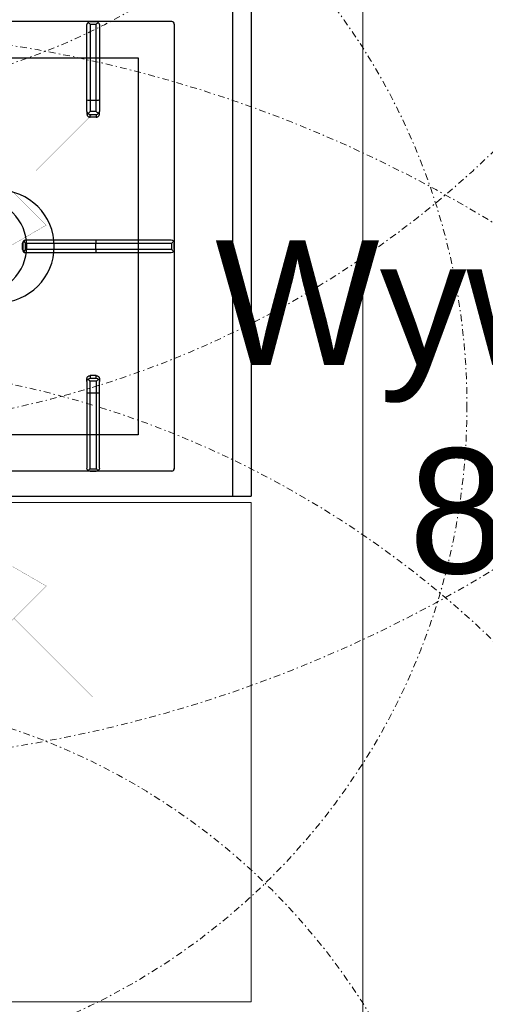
# Model space of a CAD drawing. Header units: millimetres. Extents: x -740 to 33545, y 5178 to 22494.
# Tile 125 of 256: x 9243 to 9280, y 10495 to 10574. Entities that reach past the tile are written whole.
import ezdxf

# ---------------------------------------------------------------- set-up
doc = ezdxf.new("R2010")
doc.units = ezdxf.units.MM
doc.header["$MEASUREMENT"] = 0
for name, pattern in [('CENTERX2', [101.6, 63.5, -12.7, 12.7, -12.7]), ('DASHDOT', [1, 0.5, -0.25, 0, -0.25]), ('DASHED', [19.05, 12.7, -6.35]), ('DIVIDE2', [0.625, 0.25, -0.125, 0, -0.125, 0, -0.125])]:
    doc.linetypes.add(name, pattern=pattern)
for name, color, linetype, lineweight in [('## went', 20, 'DIVIDE2', 15), ('_IS_Wywiew', 1, 'Continuous', 20), ('A_wyposażenie', 252, 'Continuous', 9), ('mebelki', 252, 'Continuous', 9)]:
    doc.layers.add(name, color=color, linetype=linetype, lineweight=lineweight)
doc.layers.add('## went NIEWID', color=51, linetype='DASHDOT', lineweight=15, plot=False)
for name, color, linetype in [('_IS_EKO_Opis_Wentylacja', 7, 'CENTERX2'), ('NAWIEW', 5, 'Continuous'), ('PQ_200_2D', 252, 'Continuous'), ('PQ_204_2D', 252, 'Continuous'), ('WYWIEW', 252, 'Continuous')]:
    doc.layers.add(name, color=color, linetype=linetype)
doc.styles.add('Arial', font='arial.ttf')

# ---------------------------------------------------------------- blocks, each defined once
blk = doc.blocks.new('dfghbnj')
at = {"layer": 'PQ_200_2D', "color": 8}
for p, q in [((5968.38, -17005.72), (5968.38, -17660.72)), ((5968.38, -17660.72), (5968.38, -17720.72)), ((5168.38, -17720.72), (5968.38, -17720.72))]:
    blk.add_line(p, q, dxfattribs=at)
at = {"layer": 'PQ_204_2D', "color": 8}
for p, q in [((5588.38, -17657.22), (5588.38, -17091.22)), ((5948.38, -17657.22), (5948.38, -17091.22)), ((5763.38, -17540.57), (5763.38, -17540.15)), ((5763.38, -17596.46), (5763.38, -17540.57)), ((5765.88, -17537.65), (5765.88, -17538.1)), ((5770.88, -17537.65), (5765.88, -17537.65)), ((5770.88, -17538.1), (5765.88, -17538.1)), ((5765.88, -17540.01), (5765.88, -17596.4)), ((5770.88, -17540.01), (5765.88, -17540.01)), ((5770.88, -17538.1), (5770.88, -17537.65)), ((5770.88, -17596.4), (5770.88, -17540.01)), ((5773.38, -17540.15), (5773.38, -17540.57)), ((5773.38, -17540.57), (5773.38, -17596.46)), ((5651.14, -17589.22), (5590.85, -17589.22)), ((5660.28, -17589.22), (5651.14, -17589.22)), ((5660.28, -17589.22), (5662.42, -17589.22)), ((5876.47, -17589.22), (5874.34, -17589.22)), ((5876.47, -17589.22), (5885.62, -17589.22)), ((5885.62, -17589.22), (5945.9, -17589.22)), ((5588.38, -17591.72), (5588.38, -17596.72)), ((5588.38, -17591.72), (5588.38, -17596.72)), ((5590.37, -17591.72), (5590.37, -17596.72)), ((5590.37, -17591.72), (5651.19, -17591.72)), ((5651.19, -17596.72), (5590.37, -17596.72)), ((5651.19, -17591.72), (5651.19, -17596.72)), ((5651.19, -17591.72), (5660.39, -17591.72)), ((5660.39, -17596.72), (5651.19, -17596.72)), ((5660.39, -17596.72), (5660.39, -17591.72)), ((5664.85, -17591.72), (5662.75, -17591.72)), ((5662.75, -17591.72), (5662.75, -17596.72)), ((5662.75, -17596.72), (5664.85, -17596.72)), ((5664.85, -17596.72), (5664.85, -17591.72)), ((5763.38, -17656.74), (5763.38, -17596.46)), ((5765.88, -17596.4), (5765.88, -17657.22)), ((5770.88, -17596.4), (5765.88, -17596.4)), ((5770.88, -17657.22), (5770.88, -17596.4)), ((5773.38, -17596.46), (5773.38, -17656.74)), ((5871.9, -17596.72), (5871.9, -17591.72)), ((5871.9, -17591.72), (5874.01, -17591.72)), ((5874.01, -17596.72), (5871.9, -17596.72)), ((5874.01, -17591.72), (5874.01, -17596.72)), ((5885.56, -17591.72), (5876.36, -17591.72)), ((5876.36, -17596.72), (5876.36, -17591.72)), ((5876.36, -17596.72), (5885.56, -17596.72)), ((5885.56, -17591.72), (5885.56, -17596.72)), ((5946.38, -17591.72), (5885.56, -17591.72)), ((5885.56, -17596.72), (5946.38, -17596.72)), ((5946.38, -17591.72), (5946.38, -17596.72)), ((5948.38, -17591.72), (5948.38, -17596.72)), ((5948.38, -17591.72), (5948.38, -17596.72)), ((5590.85, -17599.22), (5651.14, -17599.22)), ((5651.14, -17599.22), (5660.28, -17599.22)), ((5662.42, -17599.22), (5660.28, -17599.22)), ((5874.34, -17599.22), (5876.47, -17599.22)), ((5885.62, -17599.22), (5876.47, -17599.22)), ((5945.9, -17599.22), (5885.62, -17599.22)), ((5590.37, -17659.22), (5946.38, -17659.22)), ((5770.88, -17657.22), (5765.88, -17657.22)), ((5770.88, -17659.22), (5765.88, -17659.22)), ((5770.88, -17659.22), (5765.88, -17659.22)), ((5168.38, -17705.72), (5968.38, -17705.72))]:
    blk.add_line(p, q, dxfattribs=at)
blk.add_lwpolyline([(5919.4, -17118.2), (5617.36, -17118.2), (5617.36, -17630.24), (5919.4, -17630.24)], close=True, dxfattribs=at)
blk.add_lwpolyline([(5813.38, -17389.22), (5813.38, -17517.97, -1), (5723.38, -17517.97), (5723.38, -17389.22)], format="xyb", dxfattribs=at)
blk.add_circle((5768.38, -17502.97), 38, dxfattribs=at)
at = {"layer": 'PQ_204_2D', "color": 8, "extrusion": (0, 0, -1)}
for centre, major_axis, ratio, start_param, end_param in [((5765.88, -17540.15), (0, 2.5), 0.99863, -1.570796, 0), ((5765.88, -17540.57), (2.5, 0), 0.951091, 3.141593, 4.055957), ((5770.88, -17540.15), (0, 2.5), 0.99863, 0, 1.570796), ((5770.88, -17540.57), (2.5, 0), 0.951091, -0.914364, 0), ((5590.85, -17591.72), (0, 2.5), 0.948965, -0.895145, 0), ((5651.14, -17591.72), (0, 2.5), 0.02182, 0, 1.570796), ((5660.28, -17591.72), (0, 2.5), 0.84544, 0, 0.894481), ((5651.14, -17596.72), (0, 2.5), 0.02182, 1.570796, 3.141593), ((5660.28, -17591.72), (2.5, 2.5), 0.02182, 0.872665, 1.54898), ((5660.28, -17596.72), (-2.5, 2.5), 0.02182, 1.592613, 2.268928), ((5660.28, -17591.72), (-1.92, 1.92), 0.8391, 1.592613, 2.268928), ((5660.28, -17596.72), (1.92, 1.92), 0.8391, 0.872665, 1.54898), ((5765.88, -17596.46), (-2.5, 0), 0.02182, 0, 1.570796), ((5770.88, -17596.46), (-2.5, 0), 0.02182, 1.570796, 3.141593), ((5590.85, -17596.72), (0, 2.5), 0.948965, 3.141593, 4.036737), ((5660.28, -17596.72), (0, 2.5), 0.84544, 2.247111, 3.141593), ((5590.38, -17657.21), (1.42, 1.42), 0.997265, 2.357564, 3.925621), ((5765.88, -17656.74), (-2.5, 0), 0.948965, -0.895145, 0), ((5770.88, -17656.74), (-2.5, 0), 0.948965, 3.141593, 4.036737), ((5946.37, -17657.21), (-1.42, 1.42), 0.997265, 2.357564, 3.925621)]:
    blk.add_ellipse(centre, major_axis=major_axis, ratio=ratio, start_param=start_param, end_param=end_param, dxfattribs=at)
at = {"layer": 'PQ_204_2D', "color": 8}
for centre, major_axis, ratio, start_param, end_param in [((5876.47, -17591.72), (0, 2.5), 0.84544, 0, 0.894481), ((5885.62, -17591.72), (0, 2.5), 0.02182, 0, 1.570796), ((5945.9, -17591.72), (0, 2.5), 0.948965, -0.895145, 0), ((5876.47, -17591.72), (1.92, 1.92), 0.8391, 1.592613, 2.268928), ((5876.47, -17596.72), (-1.92, 1.92), 0.8391, 0.872665, 1.54898), ((5876.47, -17591.72), (-2.5, 2.5), 0.02182, 0.872665, 1.54898), ((5876.47, -17596.72), (2.5, 2.5), 0.02182, 1.592613, 2.268928), ((5885.62, -17596.72), (0, 2.5), 0.02182, 1.570796, 3.141593), ((5876.47, -17596.72), (0, 2.5), 0.84544, 2.247111, 3.141593), ((5945.9, -17596.72), (0, 2.5), 0.948965, 3.141593, 4.036737)]:
    blk.add_ellipse(centre, major_axis=major_axis, ratio=ratio, start_param=start_param, end_param=end_param, dxfattribs=at)
for points, knots in [([(5765.88, -17538.1), (5765.73, -17538.11), (5765.58, -17538.13), (5765.28, -17538.2), (5765.13, -17538.24), (5764.76, -17538.4), (5764.54, -17538.53), (5764.35, -17538.69)], [0, 0, 0, 0, 0.576945, 0.576945, 1.153889, 1.153889, 2.012527, 2.012527, 2.012527, 2.012527]), ([(5764.35, -17538.69), (5764.46, -17538.78), (5764.57, -17538.87), (5764.78, -17539.05), (5764.89, -17539.15), (5765.11, -17539.34), (5765.22, -17539.43), (5765.43, -17539.62), (5765.54, -17539.71), (5765.68, -17539.83), (5765.72, -17539.87), (5765.78, -17539.93), (5765.8, -17539.95), (5765.83, -17539.97), (5765.84, -17539.98), (5765.85, -17539.99), (5765.86, -17539.99), (5765.86, -17540), (5765.87, -17540), (5765.87, -17540), (5765.87, -17540.01), (5765.87, -17540.01), (5765.87, -17540.01), (5765.87, -17540.01), (5765.87, -17540.01), (5765.87, -17540.01), (5765.88, -17540.01), (5765.88, -17540.01)], [5.917739, 5.917739, 5.917739, 5.917739, 6.381174, 6.381174, 6.832619, 6.832619, 7.284064, 7.284064, 7.735508, 7.735508, 7.961231, 7.961231, 8.074092, 8.074092, 8.130523, 8.130523, 8.158738, 8.158738, 8.172846, 8.172846, 8.179899, 8.179899, 8.183426, 8.183426, 8.18519, 8.18519, 8.186953, 8.186953, 8.186953, 8.186953]), ([(5772.4, -17538.69), (5772.21, -17538.53), (5771.99, -17538.4), (5771.62, -17538.24), (5771.47, -17538.2), (5771.17, -17538.13), (5771.02, -17538.11), (5770.88, -17538.1)], [11.914788, 11.914788, 11.914788, 11.914788, 12.773425, 12.773425, 13.35037, 13.35037, 13.927314, 13.927314, 13.927314, 13.927314]), ([(5770.88, -17540.01), (5770.88, -17540.01), (5770.88, -17540.01), (5770.88, -17540.01), (5770.88, -17540.01), (5770.88, -17540.01), (5770.88, -17540.01), (5770.88, -17540.01), (5770.88, -17540), (5770.89, -17540), (5770.89, -17540), (5770.89, -17539.99), (5770.9, -17539.99), (5770.91, -17539.98), (5770.92, -17539.97), (5770.95, -17539.95), (5770.97, -17539.93), (5771.03, -17539.87), (5771.08, -17539.83), (5771.21, -17539.71), (5771.32, -17539.62), (5771.53, -17539.43), (5771.64, -17539.34), (5771.86, -17539.15), (5771.97, -17539.05), (5772.18, -17538.87), (5772.29, -17538.78), (5772.4, -17538.69)], [8.18747, 8.18747, 8.18747, 8.18747, 8.189233, 8.189233, 8.190997, 8.190997, 8.194524, 8.194524, 8.201577, 8.201577, 8.215685, 8.215685, 8.2439, 8.2439, 8.300331, 8.300331, 8.413192, 8.413192, 8.638915, 8.638915, 9.09036, 9.09036, 9.541804, 9.541804, 9.993249, 9.993249, 10.456684, 10.456684, 10.456684, 10.456684]), ([(5662.42, -17589.22), (5662.57, -17589.22), (5662.73, -17589.23), (5663.04, -17589.29), (5663.2, -17589.34), (5663.5, -17589.47), (5663.64, -17589.55), (5663.91, -17589.73), (5664.03, -17589.84), (5664.25, -17590.06), (5664.35, -17590.18), (5664.53, -17590.46), (5664.6, -17590.6), (5664.73, -17590.91), (5664.77, -17591.07), (5664.84, -17591.4), (5664.85, -17591.56), (5664.85, -17591.72)], [3.776921, 3.776921, 3.776921, 3.776921, 4.248957, 4.248957, 4.720993, 4.720993, 5.193029, 5.193029, 5.665065, 5.665065, 6.135831, 6.135831, 6.606596, 6.606596, 7.077361, 7.077361, 7.548126, 7.548126, 7.548126, 7.548126]), ([(5874.34, -17589.22), (5874.18, -17589.22), (5874.03, -17589.23), (5873.71, -17589.29), (5873.56, -17589.34), (5873.26, -17589.47), (5873.11, -17589.55), (5872.85, -17589.73), (5872.72, -17589.84), (5872.51, -17590.06), (5872.41, -17590.18), (5872.23, -17590.46), (5872.15, -17590.6), (5872.02, -17590.91), (5871.98, -17591.07), (5871.92, -17591.4), (5871.9, -17591.56), (5871.9, -17591.72)], [3.776921, 3.776921, 3.776921, 3.776921, 4.248957, 4.248957, 4.720993, 4.720993, 5.193029, 5.193029, 5.665065, 5.665065, 6.135831, 6.135831, 6.606596, 6.606596, 7.077361, 7.077361, 7.548126, 7.548126, 7.548126, 7.548126]), ([(5588.38, -17591.72), (5588.38, -17591.57), (5588.4, -17591.42), (5588.47, -17591.12), (5588.52, -17590.97), (5588.68, -17590.58), (5588.82, -17590.36), (5589, -17590.15)], [0, 0, 0, 0, 0.576945, 0.576945, 1.153889, 1.153889, 2.068716, 2.068716, 2.068716, 2.068716]), ([(5589, -17598.28), (5588.82, -17598.08), (5588.68, -17597.85), (5588.52, -17597.46), (5588.47, -17597.31), (5588.4, -17597.01), (5588.38, -17596.86), (5588.38, -17596.72)], [11.858599, 11.858599, 11.858599, 11.858599, 12.773425, 12.773425, 13.35037, 13.35037, 13.927314, 13.927314, 13.927314, 13.927314]), ([(5589, -17590.15), (5589.17, -17590.36), (5589.37, -17590.58), (5589.71, -17590.97), (5589.84, -17591.12), (5590.11, -17591.42), (5590.25, -17591.57), (5590.37, -17591.72)], [11.858599, 11.858599, 11.858599, 11.858599, 12.773425, 12.773425, 13.35037, 13.35037, 13.927314, 13.927314, 13.927314, 13.927314]), ([(5590.37, -17596.72), (5590.25, -17596.86), (5590.11, -17597.01), (5589.84, -17597.31), (5589.71, -17597.46), (5589.37, -17597.85), (5589.17, -17598.08), (5589, -17598.28)], [0, 0, 0, 0, 0.576945, 0.576945, 1.153889, 1.153889, 2.068716, 2.068716, 2.068716, 2.068716]), ([(5664.85, -17596.72), (5664.85, -17596.87), (5664.84, -17597.03), (5664.77, -17597.36), (5664.73, -17597.52), (5664.6, -17597.83), (5664.53, -17597.97), (5664.35, -17598.25), (5664.25, -17598.37), (5664.03, -17598.59), (5663.91, -17598.7), (5663.64, -17598.88), (5663.5, -17598.96), (5663.2, -17599.09), (5663.04, -17599.14), (5662.73, -17599.2), (5662.57, -17599.22), (5662.42, -17599.22)], [15.096253, 15.096253, 15.096253, 15.096253, 15.567018, 15.567018, 16.037783, 16.037783, 16.508548, 16.508548, 16.979314, 16.979314, 17.45135, 17.45135, 17.923386, 17.923386, 18.395422, 18.395422, 18.867458, 18.867458, 18.867458, 18.867458]), ([(5871.9, -17596.72), (5871.9, -17596.87), (5871.92, -17597.03), (5871.98, -17597.36), (5872.02, -17597.52), (5872.15, -17597.83), (5872.23, -17597.97), (5872.41, -17598.25), (5872.51, -17598.37), (5872.72, -17598.59), (5872.85, -17598.7), (5873.11, -17598.88), (5873.26, -17598.96), (5873.56, -17599.09), (5873.71, -17599.14), (5874.03, -17599.2), (5874.18, -17599.22), (5874.34, -17599.22)], [15.096253, 15.096253, 15.096253, 15.096253, 15.567018, 15.567018, 16.037783, 16.037783, 16.508548, 16.508548, 16.979314, 16.979314, 17.45135, 17.45135, 17.923386, 17.923386, 18.395422, 18.395422, 18.867458, 18.867458, 18.867458, 18.867458]), ([(5947.76, -17590.15), (5947.58, -17590.36), (5947.38, -17590.58), (5947.04, -17590.97), (5946.91, -17591.12), (5946.64, -17591.42), (5946.51, -17591.57), (5946.38, -17591.72)], [11.858599, 11.858599, 11.858599, 11.858599, 12.773425, 12.773425, 13.35037, 13.35037, 13.927314, 13.927314, 13.927314, 13.927314]), ([(5946.38, -17596.72), (5946.51, -17596.86), (5946.64, -17597.01), (5946.91, -17597.31), (5947.04, -17597.46), (5947.38, -17597.85), (5947.58, -17598.08), (5947.76, -17598.28)], [0, 0, 0, 0, 0.576945, 0.576945, 1.153889, 1.153889, 2.068716, 2.068716, 2.068716, 2.068716]), ([(5948.38, -17591.72), (5948.37, -17591.57), (5948.35, -17591.42), (5948.28, -17591.12), (5948.23, -17590.97), (5948.07, -17590.58), (5947.93, -17590.36), (5947.76, -17590.15)], [0, 0, 0, 0, 0.576945, 0.576945, 1.153889, 1.153889, 2.068716, 2.068716, 2.068716, 2.068716]), ([(5947.76, -17598.28), (5947.93, -17598.08), (5948.07, -17597.85), (5948.23, -17597.46), (5948.28, -17597.31), (5948.35, -17597.01), (5948.37, -17596.86), (5948.38, -17596.72)], [11.858599, 11.858599, 11.858599, 11.858599, 12.773425, 12.773425, 13.35037, 13.35037, 13.927314, 13.927314, 13.927314, 13.927314]), ([(5765.88, -17657.22), (5765.73, -17657.35), (5765.58, -17657.48), (5765.28, -17657.75), (5765.13, -17657.88), (5764.74, -17658.22), (5764.52, -17658.42), (5764.31, -17658.6)], [0, 0, 0, 0, 0.576945, 0.576945, 1.153889, 1.153889, 2.068716, 2.068716, 2.068716, 2.068716]), ([(5764.31, -17658.6), (5764.52, -17658.77), (5764.74, -17658.91), (5765.13, -17659.07), (5765.28, -17659.12), (5765.58, -17659.19), (5765.73, -17659.21), (5765.88, -17659.22)], [11.858599, 11.858599, 11.858599, 11.858599, 12.773425, 12.773425, 13.35037, 13.35037, 13.927314, 13.927314, 13.927314, 13.927314]), ([(5772.44, -17658.6), (5772.24, -17658.42), (5772.01, -17658.22), (5771.62, -17657.88), (5771.47, -17657.75), (5771.17, -17657.48), (5771.02, -17657.35), (5770.88, -17657.22)], [11.858599, 11.858599, 11.858599, 11.858599, 12.773425, 12.773425, 13.35037, 13.35037, 13.927314, 13.927314, 13.927314, 13.927314]), ([(5770.88, -17659.22), (5771.02, -17659.21), (5771.17, -17659.19), (5771.47, -17659.12), (5771.62, -17659.07), (5772.01, -17658.91), (5772.24, -17658.77), (5772.44, -17658.6)], [0, 0, 0, 0, 0.576945, 0.576945, 1.153889, 1.153889, 2.068716, 2.068716, 2.068716, 2.068716])]:
    blk.add_open_spline(points, degree=3, knots=knots, dxfattribs=at)
blk = doc.blocks.new('FILL_245')
at = {"color": 1, "linetype": 'Continuous', "const_width": 0.018}
blk.add_lwpolyline([(-42321.147, 289.36), (-42313.902, 301.908), (-42308.599, 296.605)], close=True, dxfattribs=at)
blk = doc.blocks.new('FILL_244')
at = {"color": 1, "linetype": 'Continuous', "const_width": 0.018}
blk.add_lwpolyline([(-42321.147, 274.228), (-42308.599, 266.984), (-42313.902, 261.68)], close=True, dxfattribs=at)
blk = doc.blocks.new('FILL_246')
at = {"color": 1, "linetype": 'Continuous', "const_width": 0.018}
blk.add_lwpolyline([(-42336.279, 274.228), (-42348.827, 266.984), (-42343.523, 261.68)], close=True, dxfattribs=at)
blk = doc.blocks.new('FILL_243')
at = {"color": 1, "linetype": 'Continuous', "const_width": 0.018}
blk.add_lwpolyline([(-42336.279, 289.36), (-42343.523, 301.908), (-42348.827, 296.605)], close=True, dxfattribs=at)
blk = doc.blocks.new('A$C06D629D9')
blk.add_point((0, 0))
at = {"color": 3}
blk.add_point((0, 0), dxfattribs=at)
at = {"layer": 'NAWIEW', "color": 1, "linetype": 'Continuous', "const_width": 0.018}
for points in [[(-23.936, 23.936), (-17.462, 17.462)], [(23.936, 23.936), (17.462, 17.462)], [(-14.81, 20.114), (-20.114, 14.81)], [(-14.81, 20.114), (-20.114, 14.81)], [(-7.566, 7.566), (-14.81, 20.114)], [(-7.566, 7.566), (-14.81, 20.114)], [(7.566, 7.566), (14.81, 20.114)], [(7.566, 7.566), (14.81, 20.114)], [(14.81, 20.114), (20.114, 14.81)], [(14.81, 20.114), (20.114, 14.81)], [(-20.114, 14.81), (-7.566, 7.566)], [(20.114, 14.81), (7.566, 7.566)], [(-7.566, -7.566), (-20.114, -14.81)], [(-7.566, -7.566), (-20.114, -14.81)], [(-14.81, -20.114), (-7.566, -7.566)], [(7.566, -7.566), (20.114, -14.81)], [(7.566, -7.566), (20.114, -14.81)], [(14.81, -20.114), (7.566, -7.566)], [(-20.114, -14.81), (-14.81, -20.114)], [(-20.114, -14.81), (-14.81, -20.114)], [(20.114, -14.81), (14.81, -20.114)], [(20.114, -14.81), (14.81, -20.114)], [(-23.936, -23.936), (-17.462, -17.462)], [(23.936, -23.936), (17.462, -17.462)]]:
    blk.add_lwpolyline(points, dxfattribs=at)
at = {"layer": 'WYWIEW', "color": 10, "linetype": 'Continuous', "const_width": 0.018}
for points in [[(-7.566, 7.566), (-7.566, 7.566)], [(7.566, 7.566), (7.566, 7.566)], [(-7.566, -7.566), (-7.566, -7.566)], [(7.566, -7.566), (7.566, -7.566)]]:
    blk.add_lwpolyline(points, dxfattribs=at)
at = {"layer": 'NAWIEW', "extrusion": (0, 0, -1), "zscale": -1}
for name in ['FILL_245', 'FILL_243', 'FILL_244', 'FILL_246']:
    blk.add_blockref(name, (42328.713, -281.794), dxfattribs=at)
blk = doc.blocks.new('heether5')
at = {"layer": '## went NIEWID'}
for radius in [100, 75, 50]:
    blk.add_circle((341463.049, 163171.587), radius, dxfattribs=at)
at = {"layer": '## went', "xscale": 0.9144000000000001, "yscale": 0.9144000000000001, "zscale": 0.9144000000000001}
blk.add_blockref('A$C06D629D9', (341463.049, 163171.587), dxfattribs=at)

msp = doc.modelspace()

# ---------------------------------------------------------------- linework, layer by layer
at = {"layer": '_IS_Wywiew'}
msp.add_line((9270.211, 10680.023), (9270.185, 10402.523), dxfattribs=at)
at = {"layer": 'A_wyposażenie', "linetype": 'DASHED'}
msp.add_lwpolyline([(9090.185, 10405.523), (9270.185, 10405.523), (9270.211, 10680.023), (9090.185, 10680.023)], close=True, dxfattribs=at)
at = {"layer": 'A_wyposażenie', "color": 252, "linetype": 'DASHED'}
msp.add_lwpolyline([(9090.185, 10405.523), (9270.185, 10405.523), (9270.211, 10680.023), (9090.185, 10680.023)], close=True, dxfattribs=at)
at = {"layer": 'mebelki'}
msp.add_lwpolyline([(9100.185, 10495.023), (9261.235, 10495.023), (9261.235, 10535.023), (9100.185, 10535.023)], close=True, dxfattribs=at)

# ---------------------------------------------------------------- block references
at = {"layer": '_IS_Wywiew', "xscale": 1.06666624, "yscale": 1.06666624, "zscale": 1.06666624}
for p in [(-355001.902, -163428.85), (-355001.902, -163506.85), (-355001.902, -163583.35)]:
    msp.add_blockref('heether5', p, dxfattribs=at)
at = {"layer": 'A_wyposażenie', "xscale": -0.09999999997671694, "yscale": 0.09999999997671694, "zscale": 0.1, "rotation": 90}
msp.add_blockref('dfghbnj', (7489.164, 11132.36), dxfattribs=at)

# ---------------------------------------------------------------- texts
at = {"layer": '_IS_EKO_Opis_Wentylacja', "insert": (9302.984, 10556.013), "char_height": 10, "width": 108.12342, "attachment_point": 2, "style": 'Arial'}
msp.add_mtext('Wywiew %%C315 \\P800 m3/h', dxfattribs=at)

doc.saveas('drawing.dxf')
